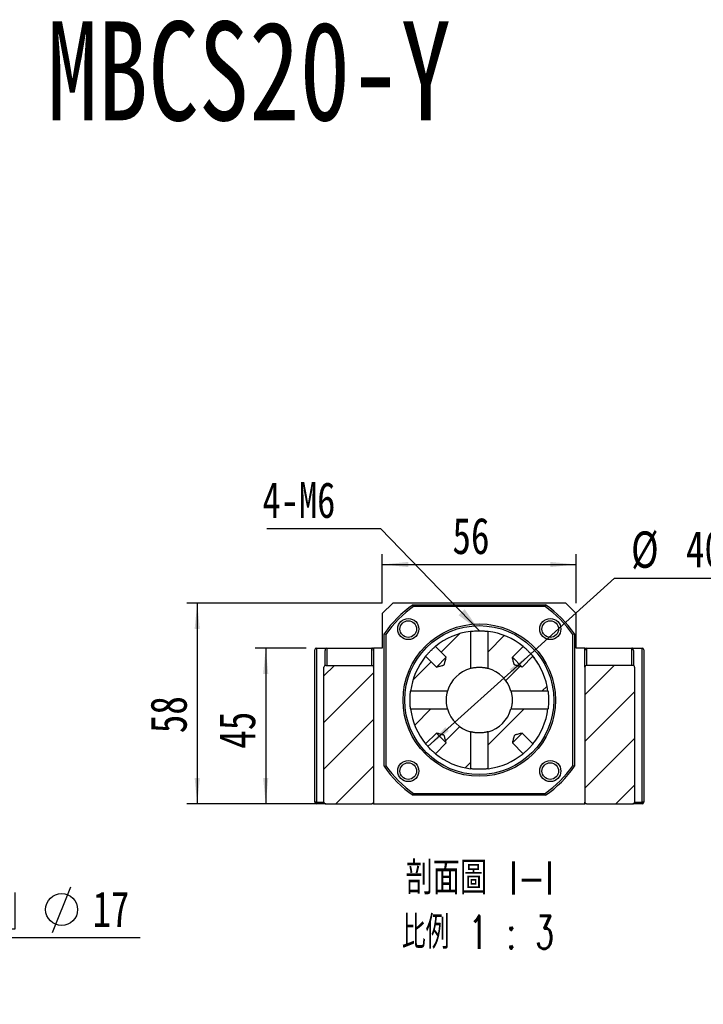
# Model space of a CAD drawing. Header units: millimetres. Extents: x 46 to 281, y 20 to 196.
# Tile 3 of 8: x 113 to 179, y 102 to 196. Entities that reach past the tile are written whole.
import ezdxf

# ---------------------------------------------------------------- set-up
doc = ezdxf.new("R2010")
doc.units = ezdxf.units.MM
doc.layers.add('FORMAT', color=7, linetype='Continuous')
doc.styles.add('SLDTEXTSTYLE0', font='TXT', dxfattribs={"width": 0.75})
doc.styles.add('SLDTEXTSTYLE1', font='TXT', dxfattribs={"width": 0.75, "bigfont": 'bigfont'})
doc.styles.add('SLDTEXTSTYLE3', font='TXT', dxfattribs={"width": 0.666667})
doc.styles.add('SLDTEXTSTYLE4', font='TXT', dxfattribs={"width": 0.65625, "bigfont": 'bigfont'})
doc.dimstyles.new('SLDDIMSTYLE2', dxfattribs={"dimtxt": 3.5, "dimasz": 2.5, "dimexe": 0, "dimexo": 0.0625, "dimgap": 0.875, "dimtad": 1, "dimlfac": 3, "dimrnd": 1e-09, "dimzin": 12, "dimdsep": 46, "dimtxsty": 'SLDTEXTSTYLE0', "dimsah": 1, "dimcen": 0.09, "dimadec": 0, "dimazin": 3, "dimtfac": 1, "dimtofl": 0, "dimtmove": 0, "dimatfit": 3, "dimfxl": 1, "dimfrac": 2, "dimtolj": 1, "dimtzin": 12, "dimarcsym": 0})
doc.dimstyles.new('SLDDIMSTYLE4', dxfattribs={"dimtxt": 0.18, "dimasz": 2.5, "dimexe": 0, "dimexo": 0.0625, "dimgap": 0, "dimtad": 0, "dimtih": 1, "dimtoh": 1, "dimdec": 0, "dimrnd": 1e-09, "dimzin": 0, "dimdsep": 46, "dimtxsty": 'Standard', "dimsah": 1, "dimcen": 0.09, "dimadec": 0, "dimazin": 0, "dimtfac": 2.5, "dimtdec": 0, "dimtofl": 0, "dimtmove": 0, "dimatfit": 3, "dimfxl": 1, "dimfrac": 2, "dimtolj": 1, "dimtzin": 0, "dimarcsym": 0})
doc.dimstyles.new('SLDDIMSTYLE5', dxfattribs={"dimtxt": 3.5, "dimasz": 2.5, "dimexe": 0, "dimexo": 0.0625, "dimgap": 0.875, "dimtad": 0, "dimtih": 1, "dimtoh": 1, "dimlfac": 3, "dimrnd": 1e-09, "dimzin": 12, "dimdsep": 46, "dimtxsty": 'SLDTEXTSTYLE0', "dimsah": 1, "dimcen": 0, "dimadec": 0, "dimazin": 3, "dimtfac": 1, "dimtmove": 0, "dimatfit": 3, "dimfxl": 1, "dimfrac": 2, "dimtolj": 1, "dimtzin": 12, "dimarcsym": 0})

# ---------------------------------------------------------------- blocks, each defined once
blk = doc.blocks.new('SW_SYMBOL_HOLE_DIAM')
at = {"layer": 'FORMAT', "color": 0}
blk.add_line((300, 0), (700, 1000), dxfattribs=at)
blk.add_circle((500, 500), 350, dxfattribs=at)
blk = doc.blocks.new('SW_SYMBOL_HOLE_SPOT')
at = {"layer": 'FORMAT', "color": 0}
for p, q in [((0, 875), (0, 75)), ((1600, 75), (1600, 875)), ((0, 75), (1600, 75))]:
    blk.add_line(p, q, dxfattribs=at)
blk = doc.blocks.new('SW_NOTE_0')
at = {"layer": 'FORMAT', "color": 0}
blk.add_line((45.484, 0), (0, 0), dxfattribs=at)
at = {"layer": 'FORMAT', "color": 0, "xscale": 0.0043935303, "yscale": 0.0043935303, "zscale": 0.0043935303}
for name, p in [('SW_SYMBOL_HOLE_DIAM', (5.714, 0.514)), ('SW_SYMBOL_HOLE_DIAM', (35.719, 0.514)), ('SW_SYMBOL_HOLE_SPOT', (26.428, 0.514))]:
    blk.add_blockref(name, p, dxfattribs=at)
at = {"layer": 'FORMAT', "color": 0, "attachment_point": 1}
for s, insert, char_height, style in [('11\\M+18AD1\\M+190FA', (10.905, 4.471), 3.43958, 'SLDTEXTSTYLE1'), ('4 -', (0.382, 4.471), 3.4396, 'SLDTEXTSTYLE3'), ('17', (40.911, 4.471), 3.4396, 'SLDTEXTSTYLE0')]:
    blk.add_mtext(s, dxfattribs=dict(at, insert=insert, char_height=char_height, style=style))
blk = doc.blocks.new('_D_7')
at = {"layer": 'FORMAT', "color": 7}
for p, q in [((140.543, 135.951), (135.658, 135.951)), ((136.658, 135.951), (136.658, 120.951)), ((141.437, 120.951), (135.658, 120.951))]:
    blk.add_line(p, q, dxfattribs=at)
for points in [[(136.658, 135.951), (136.408, 133.451), (136.908, 133.451)], [(136.658, 120.951), (136.908, 123.451), (136.408, 123.451)]]:
    blk.add_solid(points, dxfattribs=at)
at = {"layer": 'FORMAT', "color": 7, "insert": (132.146, 126.265), "char_height": 3.5, "attachment_point": 1, "rotation": 90, "style": 'SLDTEXTSTYLE0'}
blk.add_mtext('45', dxfattribs=at)
blk = doc.blocks.new('_D_8')
at = {"layer": 'FORMAT', "color": 7}
for p, q in [((147.876, 140.285), (129.067, 140.285)), ((130.067, 140.285), (130.067, 120.951)), ((141.437, 120.951), (129.067, 120.951))]:
    blk.add_line(p, q, dxfattribs=at)
for points in [[(130.067, 140.285), (129.817, 137.785), (130.317, 137.785)], [(130.067, 120.951), (130.317, 123.451), (129.817, 123.451)]]:
    blk.add_solid(points, dxfattribs=at)
at = {"layer": 'FORMAT', "color": 7, "insert": (125.555, 127.76), "char_height": 3.5, "attachment_point": 1, "rotation": 90, "style": 'SLDTEXTSTYLE0'}
blk.add_mtext('58', dxfattribs=at)
blk = doc.blocks.new('_D_9')
at = {"layer": 'FORMAT', "color": 7}
for p, q in [((147.876, 140.285), (147.876, 145.003)), ((166.543, 140.285), (166.543, 145.003)), ((147.876, 144.003), (166.543, 144.003))]:
    blk.add_line(p, q, dxfattribs=at)
for points in [[(147.876, 144.003), (150.376, 143.753), (150.376, 144.253)], [(166.543, 144.003), (164.043, 144.253), (164.043, 143.753)]]:
    blk.add_solid(points, dxfattribs=at)
at = {"layer": 'FORMAT', "color": 7, "insert": (154.624, 148.515), "char_height": 3.5, "attachment_point": 1, "style": 'SLDTEXTSTYLE0'}
blk.add_mtext('56', dxfattribs=at)
blk = doc.blocks.new('_D_10')
at = {"layer": 'FORMAT', "color": 7}
for p, q in [((162.163, 135.413), (170.23, 142.678)), ((170.23, 142.678), (182.268, 142.678)), ((152.256, 126.49), (162.163, 135.413))]:
    blk.add_line(p, q, dxfattribs=at)
blk.add_arc((157.21, 130.951), 6.667, 33.47816, 42.1869, dxfattribs=at)
for points in [[(162.163, 135.413), (160.138, 133.926), (160.473, 133.554)], [(152.256, 126.49), (154.281, 127.977), (153.946, 128.349)]]:
    blk.add_solid(points, dxfattribs=at)
at = {"layer": 'FORMAT', "color": 7, "char_height": 3.5, "attachment_point": 1, "style": 'SLDTEXTSTYLE0'}
for s, insert in [('%%c', (171.817, 147.19)), ('40', (177.096, 147.243))]:
    blk.add_mtext(s, dxfattribs=dict(at, insert=insert))
blk = doc.blocks.new('SW_NOTE_2')
at = {"layer": 'FORMAT', "color": 0, "char_height": 3.175, "attachment_point": 2}
for s, insert, style in [('\\M+19655\\M+196CA\\M+19AA4 I-I', (8.632, 4.093), 'SLDTEXTSTYLE1'), ('\\M+194E4\\M+197E1 1 : 3', (8.457, -1.141), 'SLDTEXTSTYLE4')]:
    blk.add_mtext(s, dxfattribs=dict(at, insert=insert, style=style))
blk = doc.blocks.new('SW_NOTE_3')
at = {"layer": 'FORMAT', "color": 0}
blk.add_line((-10.95, 0), (0, 0), dxfattribs=at)
at = {"layer": 'FORMAT', "color": 0, "insert": (-11.361, 4.474), "char_height": 3.4396, "attachment_point": 1, "style": 'SLDTEXTSTYLE0'}
blk.add_mtext('4-M6', dxfattribs=at)

msp = doc.modelspace()

# ---------------------------------------------------------------- hatches: boundary and pattern name
at = {"layer": 'FORMAT', "linetype": 'Continuous', "lineweight": 18}
h = msp.add_hatch(dxfattribs=at)
h.set_pattern_fill('ANSI31', color=256, style=0)
edge = h.paths.add_edge_path(flags=0)
edge.add_line((153.0868, 134.1351), (152.0495, 135.1723))
edge.add_arc((157.2098, 130.9513), 6.6667, 140.717665, 172.691758)
edge.add_line((150.5973, 131.7994), (154.1588, 131.7994))
edge.add_arc((157.2098, 130.9513), 3.1667, 105.533683, 164.466317, ccw=False)
edge.add_line((156.3617, 134.0023), (156.3617, 137.5638))
edge.add_arc((157.2098, 130.9513), 6.6667, 97.308242, 129.282335)
edge.add_line((152.9888, 136.1116), (154.026, 135.0743))
edge.add_spline(control_points=[(154.026, 135.0743), (153.9856, 134.9132), (153.9455, 134.752), (153.9033, 134.5913), (153.8857, 134.5243), (153.8708, 134.4561), (153.8439, 134.3922), (153.8381, 134.3783), (153.8311, 134.3645), (153.8215, 134.3529), (153.8144, 134.3443), (153.8056, 134.3369), (153.7961, 134.331), (153.7804, 134.3211), (153.7628, 134.3144), (153.7453, 134.3082), (153.7093, 134.2955), (153.6724, 134.2855), (153.6355, 134.2754), (153.5541, 134.2532), (153.4722, 134.2325), (153.3904, 134.2117), (153.2893, 134.1859), (153.188, 134.1605), (153.0868, 134.1351)], knot_values=[0.0081827, 0.0081827, 0.0081827, 0.0081827, 0.0096779, 0.0096779, 0.0096779, 0.0103014, 0.0103014, 0.0103014, 0.0104375, 0.0104375, 0.0104375, 0.0105382, 0.0105382, 0.0105382, 0.0107051, 0.0107051, 0.0107051, 0.0110475, 0.0110475, 0.0110475, 0.0118043, 0.0118043, 0.0118043, 0.0127402, 0.0127402, 0.0127402, 0.0127402], weights=[1, 1, 1, 1, 1, 1, 1, 1, 1, 1, 1, 1, 1, 1, 1, 1, 1, 1, 1, 1, 1, 1, 1, 1, 1], degree=3, periodic=0)
h = msp.add_hatch(dxfattribs=at)
h.set_pattern_fill('ANSI31', color=256, style=0)
edge = h.paths.add_edge_path(flags=0)
edge.add_spline(control_points=[(161.3328, 134.1351), (161.2872, 134.1465), (161.2417, 134.158), (161.1961, 134.1694), (161.0966, 134.1945), (160.9971, 134.2196), (160.8978, 134.2453), (160.8461, 134.2587), (160.7944, 134.2722), (160.743, 134.2868), (160.7158, 134.2946), (160.6885, 134.3026), (160.662, 134.3127), (160.6472, 134.3183), (160.6324, 134.3247), (160.6192, 134.3337), (160.6092, 134.3405), (160.6003, 134.3492), (160.5933, 134.3591), (160.5795, 134.3786), (160.5713, 134.4018), (160.5636, 134.4245), (160.529, 134.5276), (160.505, 134.634), (160.4781, 134.7394), (160.4496, 134.8509), (160.4216, 134.9626), (160.3935, 135.0743)], knot_values=[0.0013418, 0.0013418, 0.0013418, 0.0013418, 0.0017647, 0.0017647, 0.0017647, 0.0026883, 0.0026883, 0.0026883, 0.0031689, 0.0031689, 0.0031689, 0.003424, 0.003424, 0.003424, 0.0035675, 0.0035675, 0.0035675, 0.0036773, 0.0036773, 0.0036773, 0.0038953, 0.0038953, 0.0038953, 0.0048812, 0.0048812, 0.0048812, 0.0059253, 0.0059253, 0.0059253, 0.0059253], weights=[1, 1, 1, 1, 1, 1, 1, 1, 1, 1, 1, 1, 1, 1, 1, 1, 1, 1, 1, 1, 1, 1, 1, 1, 1, 1, 1, 1], degree=3, periodic=0)
edge.add_line((160.3935, 135.0743), (161.4307, 136.1116))
edge.add_arc((157.2098, 130.9513), 6.6667, 50.717665, 82.691758)
edge.add_line((158.0578, 137.5638), (158.0578, 134.0023))
edge.add_arc((157.2098, 130.9513), 3.1667, 15.533683, 74.466317, ccw=False)
edge.add_line((160.2608, 131.7994), (163.8223, 131.7994))
edge.add_arc((157.2098, 130.9513), 6.6667, 7.308242, 39.282335)
edge.add_line((162.37, 135.1723), (161.3328, 134.1351))
h = msp.add_hatch(dxfattribs=at)
h.set_pattern_fill('ANSI31', color=256, style=0)
edge = h.paths.add_edge_path(flags=0)
edge.add_line((147.0431, 121.118), (147.0431, 134.118))
edge.add_arc((146.8765, 134.118), 0.1667, 0, 90)
edge.add_line((146.8765, 134.2846), (142.4369, 134.2846))
edge.add_spline(control_points=[(142.4369, 134.2846), (142.436, 134.2846), (142.4351, 134.2846), (142.4342, 134.2846), (142.4144, 134.2843), (142.3944, 134.2806), (142.3758, 134.2738), (142.3572, 134.2669), (142.3396, 134.2568), (142.3244, 134.2441), (142.3095, 134.2316), (142.2965, 134.2163), (142.2868, 134.1995), (142.2773, 134.1832), (142.2706, 134.165), (142.2673, 134.1464), (142.2656, 134.1371), (142.2648, 134.1275), (142.2648, 134.118)], knot_values=[0.0001698, 0.0001698, 0.0001698, 0.0001698, 0.000178, 0.000178, 0.000178, 0.000356, 0.000356, 0.000356, 0.0005343, 0.0005343, 0.0005343, 0.0007093, 0.0007093, 0.0007093, 0.0008788, 0.0008788, 0.0008788, 0.0009642, 0.0009642, 0.0009642, 0.0009642], weights=[1, 1, 1, 1, 1, 1, 1, 1, 1, 1, 1, 1, 1, 1, 1, 1, 1, 1, 1], degree=3, periodic=0)
edge.add_line((142.2648, 134.118), (142.2648, 121.118))
edge.add_spline(control_points=[(142.2648, 121.118), (142.2648, 121.1171), (142.2648, 121.1163), (142.2648, 121.1154), (142.2651, 121.0973), (142.2685, 121.0791), (142.2748, 121.0621), (142.281, 121.0451), (142.2903, 121.029), (142.3017, 121.0149), (142.3133, 121.0006), (142.3276, 120.988), (142.3432, 120.9782), (142.3594, 120.9681), (142.3774, 120.9605), (142.396, 120.9561), (142.4094, 120.9529), (142.4232, 120.9513), (142.4369, 120.9513)], knot_values=[0.0022118, 0.0022118, 0.0022118, 0.0022118, 0.0022193, 0.0022193, 0.0022193, 0.0023821, 0.0023821, 0.0023821, 0.0025448, 0.0025448, 0.0025448, 0.002711, 0.002711, 0.002711, 0.0028825, 0.0028825, 0.0028825, 0.003006, 0.003006, 0.003006, 0.003006], weights=[1, 1, 1, 1, 1, 1, 1, 1, 1, 1, 1, 1, 1, 1, 1, 1, 1, 1, 1], degree=3, periodic=0)
edge.add_line((142.4369, 120.9513), (146.8765, 120.9513))
edge.add_arc((146.8765, 121.118), 0.1667, 270, 360)
h = msp.add_hatch(dxfattribs=at)
h.set_pattern_fill('ANSI31', color=256, style=0)
edge = h.paths.add_edge_path(flags=0)
edge.add_line((171.9826, 134.2846), (167.5431, 134.2846))
edge.add_arc((167.5431, 134.118), 0.1667, 90, 180)
edge.add_line((167.3765, 134.118), (167.3765, 121.118))
edge.add_arc((167.5431, 121.118), 0.1667, 180, 270)
edge.add_line((167.5431, 120.9513), (171.9826, 120.9513))
edge.add_spline(control_points=[(171.9826, 120.9513), (171.9874, 120.9513), (171.9922, 120.9515), (171.9969, 120.9519), (172.0166, 120.9535), (172.0364, 120.9585), (172.0545, 120.9665), (172.0725, 120.9746), (172.0894, 120.9859), (172.1037, 120.9996), (172.113, 121.0085), (172.1214, 121.0186), (172.1284, 121.0294), (172.1383, 121.0447), (172.1458, 121.0619), (172.1502, 121.0796), (172.1532, 121.0921), (172.1548, 121.1051), (172.1548, 121.118)], knot_values=[0.0026621, 0.0026621, 0.0026621, 0.0026621, 0.0027047, 0.0027047, 0.0027047, 0.002883, 0.002883, 0.002883, 0.0030611, 0.0030611, 0.0030611, 0.0031764, 0.0031764, 0.0031764, 0.0033406, 0.0033406, 0.0033406, 0.0034564, 0.0034564, 0.0034564, 0.0034564], weights=[1, 1, 1, 1, 1, 1, 1, 1, 1, 1, 1, 1, 1, 1, 1, 1, 1, 1, 1], degree=3, periodic=0)
edge.add_line((172.1548, 121.118), (172.1548, 134.118))
edge.add_spline(control_points=[(172.1548, 134.118), (172.1548, 134.1189), (172.1548, 134.1197), (172.1548, 134.1206), (172.1546, 134.1313), (172.1533, 134.1421), (172.151, 134.1525), (172.1471, 134.1705), (172.1399, 134.1881), (172.1302, 134.2038), (172.1205, 134.2195), (172.1079, 134.2337), (172.0936, 134.2453), (172.0791, 134.2572), (172.0623, 134.2668), (172.0446, 134.2734), (172.0264, 134.2802), (172.0069, 134.2841), (171.9874, 134.2846), (171.9858, 134.2846), (171.9842, 134.2846), (171.9826, 134.2846)], knot_values=[0.0030723, 0.0030723, 0.0030723, 0.0030723, 0.00308, 0.00308, 0.00308, 0.0031755, 0.0031755, 0.0031755, 0.0033416, 0.0033416, 0.0033416, 0.0035074, 0.0035074, 0.0035074, 0.0036768, 0.0036768, 0.0036768, 0.0038516, 0.0038516, 0.0038516, 0.0038659, 0.0038659, 0.0038659, 0.0038659], weights=[1, 1, 1, 1, 1, 1, 1, 1, 1, 1, 1, 1, 1, 1, 1, 1, 1, 1, 1, 1, 1, 1], degree=3, periodic=0)
h = msp.add_hatch(dxfattribs=at)
h.set_pattern_fill('ANSI31', color=256, style=0)
edge = h.paths.add_edge_path(flags=0)
edge.add_line((152.0495, 126.7304), (153.0868, 127.7676))
edge.add_spline(control_points=[(153.0868, 127.7676), (153.1985, 127.7395), (153.3101, 127.7115), (153.4217, 127.683), (153.5271, 127.6561), (153.6335, 127.6321), (153.7366, 127.5975), (153.7593, 127.5898), (153.7825, 127.5816), (153.802, 127.5678), (153.8119, 127.5608), (153.8206, 127.5519), (153.8274, 127.5419), (153.8364, 127.5287), (153.8428, 127.5139), (153.8484, 127.499), (153.8585, 127.4726), (153.8665, 127.4453), (153.8743, 127.4181), (153.8889, 127.3667), (153.9024, 127.315), (153.9158, 127.2633), (153.9415, 127.164), (153.9666, 127.0645), (153.9917, 126.965), (154.0031, 126.9194), (154.0146, 126.8739), (154.026, 126.8283)], knot_values=[0.0028713, 0.0028713, 0.0028713, 0.0028713, 0.0039078, 0.0039078, 0.0039078, 0.0048866, 0.0048866, 0.0048866, 0.005103, 0.005103, 0.005103, 0.005212, 0.005212, 0.005212, 0.0053545, 0.0053545, 0.0053545, 0.0056077, 0.0056077, 0.0056077, 0.0060848, 0.0060848, 0.0060848, 0.0070016, 0.0070016, 0.0070016, 0.0074215, 0.0074215, 0.0074215, 0.0074215], weights=[1, 1, 1, 1, 1, 1, 1, 1, 1, 1, 1, 1, 1, 1, 1, 1, 1, 1, 1, 1, 1, 1, 1, 1, 1, 1, 1, 1], degree=3, periodic=0)
edge.add_line((154.026, 126.8283), (152.9888, 125.7911))
edge.add_arc((157.2098, 130.9513), 6.6667, 230.717665, 262.691758)
edge.add_line((156.3617, 124.3388), (156.3617, 127.9003))
edge.add_arc((157.2098, 130.9513), 3.1667, 195.533683, 254.466317, ccw=False)
edge.add_line((154.1588, 130.1033), (150.5973, 130.1033))
edge.add_arc((157.2098, 130.9513), 6.6667, 187.308242, 219.282335)
h = msp.add_hatch(dxfattribs=at)
h.set_pattern_fill('ANSI31', color=256, style=0)
edge = h.paths.add_edge_path(flags=0)
edge.add_spline(control_points=[(160.3935, 126.8283), (160.4216, 126.94), (160.4496, 127.0517), (160.4781, 127.1633), (160.505, 127.2686), (160.529, 127.375), (160.5636, 127.4781), (160.5713, 127.5008), (160.5795, 127.524), (160.5933, 127.5436), (160.6003, 127.5534), (160.6092, 127.5621), (160.6192, 127.5689), (160.6324, 127.5779), (160.6472, 127.5843), (160.662, 127.59), (160.6885, 127.6001), (160.7158, 127.608), (160.743, 127.6158), (160.7944, 127.6305), (160.8461, 127.6439), (160.8978, 127.6573), (160.9971, 127.683), (161.0966, 127.7081), (161.1961, 127.7332), (161.2417, 127.7447), (161.2872, 127.7561), (161.3328, 127.7676)], knot_values=[0.0028713, 0.0028713, 0.0028713, 0.0028713, 0.0039078, 0.0039078, 0.0039078, 0.0048866, 0.0048866, 0.0048866, 0.005103, 0.005103, 0.005103, 0.005212, 0.005212, 0.005212, 0.0053545, 0.0053545, 0.0053545, 0.0056077, 0.0056077, 0.0056077, 0.0060848, 0.0060848, 0.0060848, 0.0070016, 0.0070016, 0.0070016, 0.0074215, 0.0074215, 0.0074215, 0.0074215], weights=[1, 1, 1, 1, 1, 1, 1, 1, 1, 1, 1, 1, 1, 1, 1, 1, 1, 1, 1, 1, 1, 1, 1, 1, 1, 1, 1, 1], degree=3, periodic=0)
edge.add_line((161.3328, 127.7676), (162.37, 126.7304))
edge.add_arc((157.2098, 130.9513), 6.6667, 320.717665, 352.691758)
edge.add_line((163.8223, 130.1033), (160.2608, 130.1033))
edge.add_arc((157.2098, 130.9513), 3.1667, 285.533683, 344.466317, ccw=False)
edge.add_line((158.0578, 127.9003), (158.0578, 124.3388))
edge.add_arc((157.2098, 130.9513), 6.6667, 277.308242, 309.282335)
edge.add_line((161.4307, 125.7911), (160.3935, 126.8283))

# ---------------------------------------------------------------- linework, layer by layer
at = {"color": 7, "linetype": 'Continuous', "lineweight": 25}
for p, q in [((148.8764, 140.2846), (147.8764, 139.2846)), ((165.5431, 140.2846), (148.8764, 140.2846)), ((150.8327, 140.118), (163.5868, 140.118)), ((163.5343, 139.9513), (150.8852, 139.9513)), ((166.5431, 139.2846), (165.5431, 140.2846)), ((147.8764, 139.2846), (147.8764, 135.9513)), ((166.5431, 135.9513), (166.5431, 139.2846)), ((156.3617, 137.5638), (156.3617, 134.0023)), ((158.0578, 134.0023), (158.0578, 137.5638)), ((148.0431, 124.5743), (148.0431, 137.3284)), ((148.2098, 137.2759), (148.2098, 124.6268)), ((166.2098, 124.6268), (166.2098, 137.2759)), ((166.3764, 137.3284), (166.3764, 124.5743)), ((141.3765, 121.118), (141.3765, 135.7846)), ((141.5431, 135.9513), (142.5431, 135.9513)), ((141.5431, 135.9513), (141.5431, 121.118)), ((142.3764, 134.2739), (142.3764, 135.7156)), ((142.5431, 135.9513), (142.5431, 134.2846)), ((142.5431, 135.9513), (146.8765, 135.9513)), ((146.8765, 134.2846), (146.8765, 135.9513)), ((146.8765, 135.9513), (147.0431, 135.9513)), ((147.0431, 135.9513), (147.0431, 135.7156)), ((147.8764, 135.9513), (147.0431, 135.9513)), ((147.0431, 135.7156), (147.0431, 134.118)), ((154.026, 135.0743), (152.9888, 136.1116)), ((161.4307, 136.1116), (160.3935, 135.0743)), ((167.3765, 135.9513), (166.5431, 135.9513)), ((167.3765, 135.9513), (167.5431, 135.9513)), ((167.3765, 135.7156), (167.3765, 135.9513)), ((167.3765, 134.118), (167.3765, 135.7156)), ((167.5431, 135.9513), (167.5431, 134.2846)), ((167.5431, 135.9513), (171.8764, 135.9513)), ((171.8764, 134.2846), (171.8764, 135.9513)), ((171.8764, 135.9513), (172.8764, 135.9513)), ((172.0431, 135.7156), (172.0431, 134.2737)), ((172.8764, 121.118), (172.8764, 135.9513)), ((173.0431, 135.7846), (173.0431, 121.118)), ((152.0495, 135.1723), (153.0868, 134.1351)), ((154.026, 135.0743), (153.0868, 134.1351)), ((161.3328, 134.1351), (160.3935, 135.0743)), ((161.3328, 134.1351), (162.37, 135.1723)), ((142.2648, 121.118), (142.2648, 134.118)), ((142.4369, 134.2846), (146.8765, 134.2846)), ((147.0431, 134.118), (147.0431, 121.118)), ((167.3765, 134.118), (167.3765, 121.118)), ((171.9826, 134.2846), (167.5431, 134.2846)), ((172.1548, 134.118), (172.1548, 121.118)), ((154.1588, 131.7994), (150.5973, 131.7994)), ((163.8223, 131.7994), (160.2608, 131.7994)), ((150.5973, 130.1033), (154.1588, 130.1033)), ((160.2608, 130.1033), (163.8223, 130.1033)), ((153.0868, 127.7676), (152.0495, 126.7304)), ((153.0868, 127.7676), (154.026, 126.8283)), ((156.3617, 127.9003), (156.3617, 124.3388)), ((158.0578, 124.3388), (158.0578, 127.9003)), ((160.3935, 126.8283), (161.3328, 127.7676)), ((162.37, 126.7304), (161.3328, 127.7676)), ((152.9888, 125.7911), (154.026, 126.8283)), ((160.3935, 126.8283), (161.4307, 125.7911)), ((163.5868, 121.7846), (150.8327, 121.7846)), ((150.8852, 121.9513), (163.5343, 121.9513)), ((141.5431, 121.118), (141.3765, 121.118)), ((141.5431, 120.9513), (141.5431, 121.118)), ((142.4369, 120.9513), (141.5431, 120.9513)), ((142.4369, 120.9513), (146.8765, 120.9513)), ((147.0431, 120.9513), (146.8765, 120.9513)), ((147.0431, 121.118), (147.0431, 120.9513)), ((147.0431, 120.9513), (167.3765, 120.9513)), ((167.3765, 120.9513), (167.3765, 121.118)), ((167.5431, 120.9513), (167.3765, 120.9513)), ((167.5431, 120.9513), (171.9826, 120.9513)), ((172.8764, 120.9513), (171.9826, 120.9513)), ((173.0431, 121.118), (172.8764, 121.118)), ((172.8764, 120.9513), (172.8764, 121.118))]:
    msp.add_line(p, q, dxfattribs=at)
at = {"color": 8, "linetype": 'Continuous', "lineweight": 25}
for p, q in [((141.5431, 121.118), (142.2648, 121.118)), ((172.1548, 121.118), (172.8764, 121.118))]:
    msp.add_line(p, q, dxfattribs=at)
at = {"color": 7, "linetype": 'Continuous', "lineweight": 25}
for centre, radius in [((150.3744, 137.7867), 1.0167), ((150.3744, 137.7867), 0.8), ((164.0451, 137.7867), 1.0167), ((164.0451, 137.7867), 0.8), ((157.2098, 130.9513), 7.3333), ((157.2098, 130.9513), 7.1667), ((150.3744, 124.1159), 1.0167), ((164.0451, 124.1159), 1.0167), ((150.3744, 124.1159), 0.8), ((164.0451, 124.1159), 0.8)]:
    msp.add_circle(centre, radius, dxfattribs=at)
for centre, radius, start, end in [((157.2098, 130.9513), 11.1667, 124.82546, 145.17454), ((157.2098, 130.9513), 11, 125.096801, 144.903199), ((157.2098, 130.9513), 11, 35.096801, 54.903199), ((157.2098, 130.9513), 11.1667, 34.82546, 55.17454), ((157.2098, 130.9513), 6.6667, 97.308242, 129.282335), ((157.2098, 130.9513), 6.6667, 50.717665, 82.691758), ((141.5431, 135.7846), 0.1667, 90, 180), ((172.8764, 135.7846), 0.1667, 0, 90), ((157.2098, 130.9513), 6.6667, 140.717665, 172.691758), ((157.2098, 130.9513), 6.6667, 7.308242, 39.282335), ((146.8765, 134.118), 0.1667, 0, 90), ((157.2098, 130.9513), 3.1667, 105.533683, 164.466317), ((157.2098, 130.9513), 3.1667, 15.533683, 74.466317), ((167.5431, 134.118), 0.1667, 90, 180), ((157.2098, 130.9513), 6.6667, 187.308242, 219.282335), ((157.2098, 130.9513), 3.1667, 195.533683, 254.466317), ((157.2098, 130.9513), 3.1667, 285.533683, 344.466317), ((157.2098, 130.9513), 6.6667, 320.717665, 352.691758), ((157.2098, 130.9513), 6.6667, 230.717665, 262.691758), ((157.2098, 130.9513), 6.6667, 277.308242, 309.282335), ((157.2098, 130.9513), 11.1667, 214.82546, 235.17454), ((157.2098, 130.9513), 11, 215.096801, 234.903199), ((157.2098, 130.9513), 11, 305.096801, 324.903199), ((157.2098, 130.9513), 11.1667, 304.82546, 325.17454), ((141.5431, 121.118), 0.1667, 180, 270), ((146.8765, 121.118), 0.1667, 270, 0), ((167.5431, 121.118), 0.1667, 180, 270), ((172.8764, 121.118), 0.1667, 270, 0)]:
    msp.add_arc(centre, radius, start, end, dxfattribs=at)
for centre, start_param, end_param in [((142.5431, 135.7156), 3.1415927, 4.712389), ((146.8765, 135.7156), 1.5707963, 3.1415927), ((167.5431, 135.7156), 3.1415927, 4.712389), ((171.8764, 135.7156), 1.5707963, 3.1415927)]:
    msp.add_ellipse(centre, major_axis=(0, -0.2357), ratio=0.7071068, start_param=start_param, end_param=end_param, dxfattribs=at)
for points in [[(150.8327, 140.118), (150.8502, 140.0624), (150.8677, 140.0069), (150.8852, 139.9513)], [(163.5868, 140.118), (163.5694, 140.0624), (163.5519, 140.0069), (163.5343, 139.9513)], [(148.2098, 137.2759), (148.1542, 137.2934), (148.0987, 137.3109), (148.0431, 137.3284)], [(166.3764, 137.3284), (166.3209, 137.3109), (166.2653, 137.2934), (166.2098, 137.2759)], [(148.0431, 124.5743), (148.0987, 124.5917), (148.1542, 124.6092), (148.2098, 124.6268)], [(166.3764, 124.5743), (166.3209, 124.5917), (166.2653, 124.6092), (166.2098, 124.6268)], [(150.8327, 121.7846), (150.8502, 121.8402), (150.8677, 121.8958), (150.8852, 121.9513)], [(163.5868, 121.7846), (163.5694, 121.8402), (163.5519, 121.8958), (163.5343, 121.9513)]]:
    msp.add_open_spline(points, degree=3, dxfattribs=at)
for points, knots in [([(156.3617, 137.5638), (156.3653, 137.5643), (156.3739, 137.5654), (156.4007, 137.5687), (156.4193, 137.571), (156.4648, 137.5763), (156.4919, 137.5793), (156.5549, 137.5858), (156.5905, 137.5893), (156.7065, 137.5994), (156.7986, 137.606), (156.9463, 137.613), (156.9979, 137.6148), (157.1032, 137.6173), (157.1564, 137.618), (157.2639, 137.618), (157.3168, 137.6173), (157.421, 137.6148), (157.4727, 137.613), (157.572, 137.6083), (157.6193, 137.6055), (157.7089, 137.5994), (157.7517, 137.596), (157.8293, 137.5893), (157.8644, 137.5858), (157.9272, 137.5793), (157.9548, 137.5763), (158.0003, 137.571), (158.0185, 137.5688), (158.0456, 137.5654), (158.0542, 137.5643), (158.0578, 137.5638)], [0, 0, 0, 0, 0.0625, 0.0625, 0.125, 0.125, 0.1875, 0.1875, 0.25, 0.25, 0.375, 0.375, 0.4375, 0.4375, 0.5, 0.5, 0.5625, 0.5625, 0.625, 0.625, 0.6875, 0.6875, 0.75, 0.75, 0.8125, 0.8125, 0.875, 0.875, 0.9375, 0.9375, 1, 1, 1, 1]), ([(152.0495, 135.1723), (152.0518, 135.175), (152.0565, 135.1808), (152.0707, 135.1981), (152.0801, 135.2094), (152.1035, 135.2374), (152.1176, 135.2542), (152.1498, 135.292), (152.1678, 135.3129), (152.2078, 135.3587), (152.2299, 135.3838), (152.2766, 135.4357), (152.3014, 135.4628), (152.3539, 135.5193), (152.3815, 135.5484), (152.4375, 135.6065), (152.4662, 135.6358), (152.5545, 135.7241), (152.6132, 135.7806), (152.6981, 135.8595), (152.7252, 135.8843), (152.7771, 135.931), (152.8022, 135.9531), (152.848, 135.9932), (152.869, 136.0112), (152.9067, 136.0433), (152.9236, 136.0575), (152.9656, 136.0926), (152.9833, 136.107), (152.9888, 136.1116)], [0, 0, 0, 0, 0.0625, 0.0625, 0.125, 0.125, 0.1875, 0.1875, 0.25, 0.25, 0.3125, 0.3125, 0.375, 0.375, 0.4375, 0.4375, 0.5, 0.5, 0.625, 0.625, 0.6875, 0.6875, 0.75, 0.75, 0.8125, 0.8125, 0.875, 0.875, 1, 1, 1, 1]), ([(161.4307, 136.1116), (161.4335, 136.1093), (161.4393, 136.1046), (161.4565, 136.0904), (161.4679, 136.081), (161.4959, 136.0576), (161.5127, 136.0435), (161.5504, 136.0113), (161.5714, 135.9933), (161.6172, 135.9533), (161.6422, 135.9312), (161.6941, 135.8845), (161.7213, 135.8597), (161.7778, 135.8072), (161.8069, 135.7796), (161.865, 135.7236), (161.8942, 135.6949), (161.9825, 135.6066), (162.0391, 135.5479), (162.118, 135.463), (162.1428, 135.4359), (162.1895, 135.384), (162.2116, 135.3589), (162.2517, 135.3131), (162.2697, 135.2921), (162.3018, 135.2544), (162.316, 135.2375), (162.351, 135.1955), (162.3655, 135.1778), (162.37, 135.1723)], [0, 0, 0, 0, 0.0625, 0.0625, 0.125, 0.125, 0.1875, 0.1875, 0.25, 0.25, 0.3125, 0.3125, 0.375, 0.375, 0.4375, 0.4375, 0.5, 0.5, 0.625, 0.625, 0.6875, 0.6875, 0.75, 0.75, 0.8125, 0.8125, 0.875, 0.875, 1, 1, 1, 1]), ([(153.0868, 134.1351), (153.21, 134.166), (153.3333, 134.197), (153.518, 134.2443), (153.5795, 134.2601), (153.6715, 134.2852), (153.7021, 134.2938), (153.7473, 134.3087), (153.7623, 134.314), (153.7911, 134.3273), (153.8051, 134.3355), (153.8272, 134.3583), (153.8351, 134.3723), (153.848, 134.4013), (153.8533, 134.4163), (153.868, 134.4614), (153.8765, 134.4919), (153.9015, 134.5835), (153.9173, 134.6448), (153.9644, 134.8288), (153.9952, 134.9516), (154.026, 135.0743)], [0, 0, 0, 0, 0.25, 0.25, 0.375, 0.375, 0.4375, 0.4375, 0.46875, 0.46875, 0.5, 0.5, 0.53125, 0.53125, 0.5625, 0.5625, 0.625, 0.625, 0.75, 0.75, 1, 1, 1, 1]), ([(161.3328, 134.1351), (161.2093, 134.1661), (161.0858, 134.1971), (160.9008, 134.2445), (160.8392, 134.2603), (160.7471, 134.2855), (160.7164, 134.2941), (160.6711, 134.3091), (160.6561, 134.3145), (160.6273, 134.3279), (160.6134, 134.3363), (160.5917, 134.3593), (160.5839, 134.3735), (160.5712, 134.4023), (160.566, 134.4173), (160.5513, 134.4624), (160.5428, 134.4929), (160.5178, 134.5843), (160.5021, 134.6455), (160.4551, 134.8292), (160.4243, 134.9518), (160.3935, 135.0743)], [0, 0, 0, 0, 0.25, 0.25, 0.375, 0.375, 0.4375, 0.4375, 0.46875, 0.46875, 0.5, 0.5, 0.53125, 0.53125, 0.5625, 0.5625, 0.625, 0.625, 0.75, 0.75, 1, 1, 1, 1]), ([(142.4369, 134.2846), (142.3923, 134.2846), (142.3483, 134.2673), (142.2841, 134.2061), (142.2648, 134.1621), (142.2648, 134.118)], [0, 0, 0, 0, 0.5, 0.5, 1, 1, 1, 1]), ([(156.3617, 134.0023), (156.3653, 134.0033), (156.3739, 134.0057), (156.401, 134.013), (156.4195, 134.0179), (156.4878, 134.0349), (156.5519, 134.0499), (156.6676, 134.0715), (156.7102, 134.0787), (156.7999, 134.0917), (156.8471, 134.0975), (156.9459, 134.1074), (156.998, 134.1113), (157.1029, 134.1166), (157.1561, 134.118), (157.2641, 134.118), (157.3172, 134.1166), (157.4217, 134.1113), (157.4735, 134.1074), (157.5728, 134.0975), (157.62, 134.0916), (157.7095, 134.0786), (157.7521, 134.0714), (157.8293, 134.057), (157.8643, 134.0498), (157.9271, 134.0358), (157.9546, 134.0292), (158.0228, 134.0122), (158.0506, 134.0043), (158.0578, 134.0023)], [0, 0, 0, 0, 0.0625, 0.0625, 0.125, 0.125, 0.25, 0.25, 0.3125, 0.3125, 0.375, 0.375, 0.4375, 0.4375, 0.5, 0.5, 0.5625, 0.5625, 0.625, 0.625, 0.6875, 0.6875, 0.75, 0.75, 0.8125, 0.8125, 0.875, 0.875, 1, 1, 1, 1]), ([(172.1548, 134.118), (172.1548, 134.1626), (172.1354, 134.2063), (172.0712, 134.2673), (172.0271, 134.2846), (171.9826, 134.2846)], [0, 0, 0, 0, 0.5, 0.5, 1, 1, 1, 1]), ([(150.5973, 130.1033), (150.5968, 130.1069), (150.5957, 130.1156), (150.5923, 130.1425), (150.5901, 130.1607), (150.5848, 130.2068), (150.5817, 130.2341), (150.5753, 130.2966), (150.5718, 130.3323), (150.565, 130.4103), (150.5617, 130.4523), (150.5555, 130.5419), (150.5527, 130.5902), (150.5481, 130.6892), (150.5463, 130.7401), (150.5438, 130.8447), (150.5431, 130.8986), (150.5431, 131.0049), (150.5438, 131.0577), (150.5463, 131.1628), (150.5481, 131.2145), (150.5551, 131.3623), (150.5617, 131.4545), (150.5718, 131.5705), (150.5753, 131.6062), (150.5818, 131.6692), (150.5848, 131.6962), (150.5901, 131.7418), (150.5924, 131.7604), (150.5957, 131.7872), (150.5968, 131.7958), (150.5973, 131.7994)], [0, 0, 0, 0, 0.0625, 0.0625, 0.125, 0.125, 0.1875, 0.1875, 0.25, 0.25, 0.3125, 0.3125, 0.375, 0.375, 0.4375, 0.4375, 0.5, 0.5, 0.5625, 0.5625, 0.625, 0.625, 0.75, 0.75, 0.8125, 0.8125, 0.875, 0.875, 0.9375, 0.9375, 1, 1, 1, 1]), ([(154.1588, 130.1033), (154.1568, 130.1105), (154.149, 130.138), (154.1317, 130.2071), (154.1252, 130.2343), (154.1113, 130.2968), (154.1039, 130.3325), (154.0895, 130.41), (154.0824, 130.4517), (154.0694, 130.5413), (154.0635, 130.5895), (154.0537, 130.6883), (154.0498, 130.7392), (154.0445, 130.8444), (154.0431, 130.8984), (154.0431, 131.0581), (154.0488, 131.1657), (154.0635, 131.3137), (154.0695, 131.3617), (154.0826, 131.4516), (154.0896, 131.4933), (154.104, 131.5706), (154.1114, 131.6063), (154.1253, 131.6688), (154.1318, 131.6959), (154.1432, 131.7417), (154.1481, 131.7602), (154.1554, 131.7871), (154.1578, 131.7957), (154.1588, 131.7994)], [0, 0, 0, 0, 0.125, 0.125, 0.1875, 0.1875, 0.25, 0.25, 0.3125, 0.3125, 0.375, 0.375, 0.4375, 0.4375, 0.5, 0.5, 0.625, 0.625, 0.6875, 0.6875, 0.75, 0.75, 0.8125, 0.8125, 0.875, 0.875, 0.9375, 0.9375, 1, 1, 1, 1]), ([(160.2608, 131.7994), (160.2628, 131.7921), (160.2706, 131.7646), (160.2878, 131.6955), (160.2944, 131.6683), (160.3082, 131.6059), (160.3156, 131.5702), (160.3301, 131.4927), (160.3371, 131.4509), (160.3501, 131.3613), (160.3561, 131.3131), (160.3659, 131.2144), (160.3698, 131.1634), (160.3751, 131.0582), (160.3765, 131.0043), (160.3764, 130.8446), (160.3707, 130.7369), (160.356, 130.5889), (160.3501, 130.541), (160.337, 130.4511), (160.33, 130.4093), (160.3156, 130.332), (160.3081, 130.2963), (160.2943, 130.2338), (160.2878, 130.2067), (160.2763, 130.161), (160.2714, 130.1424), (160.2642, 130.1155), (160.2618, 130.1069), (160.2608, 130.1033)], [0, 0, 0, 0, 0.125, 0.125, 0.1875, 0.1875, 0.25, 0.25, 0.3125, 0.3125, 0.375, 0.375, 0.4375, 0.4375, 0.5, 0.5, 0.625, 0.625, 0.6875, 0.6875, 0.75, 0.75, 0.8125, 0.8125, 0.875, 0.875, 0.9375, 0.9375, 1, 1, 1, 1]), ([(163.8223, 131.7994), (163.8228, 131.7957), (163.8239, 131.787), (163.8272, 131.7601), (163.8294, 131.742), (163.8348, 131.6958), (163.8378, 131.6685), (163.8443, 131.606), (163.8478, 131.5704), (163.8546, 131.4923), (163.8579, 131.4504), (163.864, 131.3607), (163.8668, 131.3125), (163.8715, 131.2135), (163.8733, 131.1625), (163.8758, 131.0579), (163.8765, 131.004), (163.8764, 130.8978), (163.8758, 130.8449), (163.8733, 130.7398), (163.8714, 130.6882), (163.8645, 130.5403), (163.8579, 130.4482), (163.8477, 130.3321), (163.8443, 130.2964), (163.8378, 130.2335), (163.8347, 130.2064), (163.8295, 130.1608), (163.8272, 130.1423), (163.8239, 130.1154), (163.8228, 130.1069), (163.8223, 130.1033)], [0, 0, 0, 0, 0.0625, 0.0625, 0.125, 0.125, 0.1875, 0.1875, 0.25, 0.25, 0.3125, 0.3125, 0.375, 0.375, 0.4375, 0.4375, 0.5, 0.5, 0.5625, 0.5625, 0.625, 0.625, 0.75, 0.75, 0.8125, 0.8125, 0.875, 0.875, 0.9375, 0.9375, 1, 1, 1, 1]), ([(154.026, 126.8283), (153.995, 126.9518), (153.964, 127.0753), (153.9166, 127.2603), (153.9008, 127.3219), (153.8756, 127.414), (153.867, 127.4447), (153.852, 127.49), (153.8466, 127.505), (153.8332, 127.5338), (153.8247, 127.5477), (153.8018, 127.5694), (153.7876, 127.5772), (153.7588, 127.5899), (153.7438, 127.5951), (153.6987, 127.6098), (153.6682, 127.6183), (153.5768, 127.6433), (153.5156, 127.659), (153.3319, 127.706), (153.2093, 127.7368), (153.0868, 127.7676)], [0, 0, 0, 0, 0.25, 0.25, 0.375, 0.375, 0.4375, 0.4375, 0.46875, 0.46875, 0.5, 0.5, 0.53125, 0.53125, 0.5625, 0.5625, 0.625, 0.625, 0.75, 0.75, 1, 1, 1, 1]), ([(158.0578, 127.9003), (158.0506, 127.8983), (158.0231, 127.8905), (157.954, 127.8733), (157.9268, 127.8667), (157.8643, 127.8529), (157.8286, 127.8455), (157.7511, 127.831), (157.7094, 127.824), (157.6198, 127.811), (157.5716, 127.805), (157.4728, 127.7952), (157.4219, 127.7913), (157.3167, 127.786), (157.2627, 127.7846), (157.103, 127.7847), (156.9954, 127.7904), (156.8474, 127.8051), (156.7994, 127.811), (156.7095, 127.8241), (156.6678, 127.8311), (156.5905, 127.8455), (156.5548, 127.853), (156.4923, 127.8668), (156.4652, 127.8733), (156.4194, 127.8848), (156.4009, 127.8897), (156.374, 127.8969), (156.3654, 127.8993), (156.3617, 127.9003)], [0, 0, 0, 0, 0.125, 0.125, 0.1875, 0.1875, 0.25, 0.25, 0.3125, 0.3125, 0.375, 0.375, 0.4375, 0.4375, 0.5, 0.5, 0.625, 0.625, 0.6875, 0.6875, 0.75, 0.75, 0.8125, 0.8125, 0.875, 0.875, 0.9375, 0.9375, 1, 1, 1, 1]), ([(161.3328, 127.7676), (161.2093, 127.7366), (161.0858, 127.7056), (160.9008, 127.6582), (160.8392, 127.6423), (160.7471, 127.6171), (160.7164, 127.6085), (160.6711, 127.5935), (160.6561, 127.5881), (160.6273, 127.5747), (160.6134, 127.5663), (160.5917, 127.5433), (160.5839, 127.5291), (160.5712, 127.5003), (160.566, 127.4853), (160.5513, 127.4402), (160.5428, 127.4098), (160.5178, 127.3183), (160.5021, 127.2571), (160.4551, 127.0735), (160.4243, 126.9509), (160.3935, 126.8283)], [0, 0, 0, 0, 0.25, 0.25, 0.375, 0.375, 0.4375, 0.4375, 0.46875, 0.46875, 0.5, 0.5, 0.53125, 0.53125, 0.5625, 0.5625, 0.625, 0.625, 0.75, 0.75, 1, 1, 1, 1]), ([(152.9888, 125.7911), (152.9861, 125.7933), (152.9803, 125.7981), (152.963, 125.8123), (152.9517, 125.8217), (152.9237, 125.845), (152.9069, 125.8592), (152.8691, 125.8913), (152.8482, 125.9093), (152.8024, 125.9493), (152.7773, 125.9714), (152.7254, 126.0181), (152.6983, 126.0429), (152.6418, 126.0955), (152.6127, 126.123), (152.5546, 126.179), (152.5253, 126.2077), (152.437, 126.296), (152.3805, 126.3548), (152.3016, 126.4396), (152.2768, 126.4667), (152.2301, 126.5187), (152.208, 126.5437), (152.1679, 126.5896), (152.1499, 126.6105), (152.1178, 126.6482), (152.1036, 126.6651), (152.0685, 126.7071), (152.0541, 126.7248), (152.0495, 126.7304)], [0, 0, 0, 0, 0.0625, 0.0625, 0.125, 0.125, 0.1875, 0.1875, 0.25, 0.25, 0.3125, 0.3125, 0.375, 0.375, 0.4375, 0.4375, 0.5, 0.5, 0.625, 0.625, 0.6875, 0.6875, 0.75, 0.75, 0.8125, 0.8125, 0.875, 0.875, 1, 1, 1, 1]), ([(162.37, 126.7304), (162.3678, 126.7276), (162.363, 126.7218), (162.3488, 126.7046), (162.3394, 126.6932), (162.3161, 126.6652), (162.3019, 126.6484), (162.2698, 126.6107), (162.2518, 126.5897), (162.2118, 126.5439), (162.1897, 126.5189), (162.143, 126.467), (162.1182, 126.4398), (162.0656, 126.3833), (162.0381, 126.3542), (161.9821, 126.2961), (161.9534, 126.2668), (161.8651, 126.1786), (161.8063, 126.122), (161.7215, 126.0431), (161.6944, 126.0183), (161.6424, 125.9716), (161.6174, 125.9495), (161.5715, 125.9094), (161.5506, 125.8914), (161.5129, 125.8593), (161.496, 125.8451), (161.454, 125.81), (161.4363, 125.7956), (161.4307, 125.7911)], [0, 0, 0, 0, 0.0625, 0.0625, 0.125, 0.125, 0.1875, 0.1875, 0.25, 0.25, 0.3125, 0.3125, 0.375, 0.375, 0.4375, 0.4375, 0.5, 0.5, 0.625, 0.625, 0.6875, 0.6875, 0.75, 0.75, 0.8125, 0.8125, 0.875, 0.875, 1, 1, 1, 1]), ([(158.0578, 124.3388), (158.0542, 124.3383), (158.0455, 124.3372), (158.0186, 124.3339), (158.0004, 124.3317), (157.9543, 124.3263), (157.927, 124.3233), (157.8645, 124.3168), (157.8288, 124.3133), (157.7508, 124.3065), (157.7088, 124.3032), (157.6192, 124.2971), (157.5709, 124.2943), (157.4719, 124.2896), (157.421, 124.2878), (157.3164, 124.2853), (157.2624, 124.2846), (157.1562, 124.2847), (157.1034, 124.2853), (156.9983, 124.2878), (156.9466, 124.2897), (156.7988, 124.2966), (156.7066, 124.3032), (156.5906, 124.3134), (156.5549, 124.3168), (156.4919, 124.3233), (156.4649, 124.3264), (156.4193, 124.3316), (156.4007, 124.3339), (156.3739, 124.3372), (156.3653, 124.3383), (156.3617, 124.3388)], [0, 0, 0, 0, 0.0625, 0.0625, 0.125, 0.125, 0.1875, 0.1875, 0.25, 0.25, 0.3125, 0.3125, 0.375, 0.375, 0.4375, 0.4375, 0.5, 0.5, 0.5625, 0.5625, 0.625, 0.625, 0.75, 0.75, 0.8125, 0.8125, 0.875, 0.875, 0.9375, 0.9375, 1, 1, 1, 1]), ([(142.2648, 121.118), (142.2648, 121.0733), (142.2843, 121.0296), (142.3483, 120.9687), (142.3927, 120.9513), (142.4369, 120.9513)], [0, 0, 0, 0, 0.5, 0.5, 1, 1, 1, 1]), ([(171.9826, 120.9513), (172.0269, 120.9513), (172.0709, 120.9683), (172.1357, 121.03), (172.1548, 121.0738), (172.1548, 121.118)], [0, 0, 0, 0, 0.5, 0.5, 1, 1, 1, 1])]:
    msp.add_open_spline(points, degree=3, knots=knots, dxfattribs=at)

# ---------------------------------------------------------------- block references
at = {"layer": 'FORMAT', "color": 7}
for name, p in [('SW_NOTE_3', (147.703, 147.4599)), ('SW_NOTE_0', (79.1036, 108.0737))]:
    msp.add_blockref(name, p, dxfattribs=at)
at = {"layer": 'FORMAT'}
msp.add_blockref('SW_NOTE_2', (148.6138, 111.3269), dxfattribs=at)

# ---------------------------------------------------------------- texts
at = {"layer": 'FORMAT', "color": 7, "insert": (115.6244, 196.2853), "char_height": 9.525, "attachment_point": 1, "style": 'SLDTEXTSTYLE0'}
msp.add_mtext('MBCS20-Y', dxfattribs=at)

# ---------------------------------------------------------------- dimensions: what is measured, and where the dimension line sits
at = {"layer": 'FORMAT', "color": 7}
dim = msp.add_linear_dim(base=(166.5431, 144.0035), p1=(147.8764, 139.2846), p2=(166.5431, 139.2846), dimstyle='SLDDIMSTYLE2', dxfattribs=at)
dim.commit()
dim.dimension.update_dxf_attribs({"geometry": '_D_9', "text_midpoint": (157.2098, 144.0035), "dimtype": 160})
dim = msp.add_diameter_dim_2p(p1=(162.1634, 135.413), p2=(152.2562, 126.4897), dimstyle='SLDDIMSTYLE5', dxfattribs=at)
dim.commit()
dim.dimension.update_dxf_attribs({"geometry": '_D_10', "text_midpoint": (177.0425, 145.483), "dimtype": 163})
for base, p1, picture, middle in [((130.0666, 120.9513), (148.8764, 140.2846), '_D_8', (130.0666, 130.3459)), ((136.6575, 120.9513), (141.5431, 135.9513), '_D_7', (136.6575, 128.851))]:
    dim = msp.add_linear_dim(base=base, p1=p1, p2=(142.4369, 120.9513), angle=90, dimstyle='SLDDIMSTYLE2', dxfattribs=at)
    dim.commit()
    dim.dimension.update_dxf_attribs({"geometry": picture, "text_midpoint": middle, "dimtype": 160})

# ---------------------------------------------------------------- leaders
msp.add_leader([(157.2466, 137.6179), (147.703, 147.4599)], dimstyle='SLDDIMSTYLE4', dxfattribs=at)

doc.saveas('drawing.dxf')
